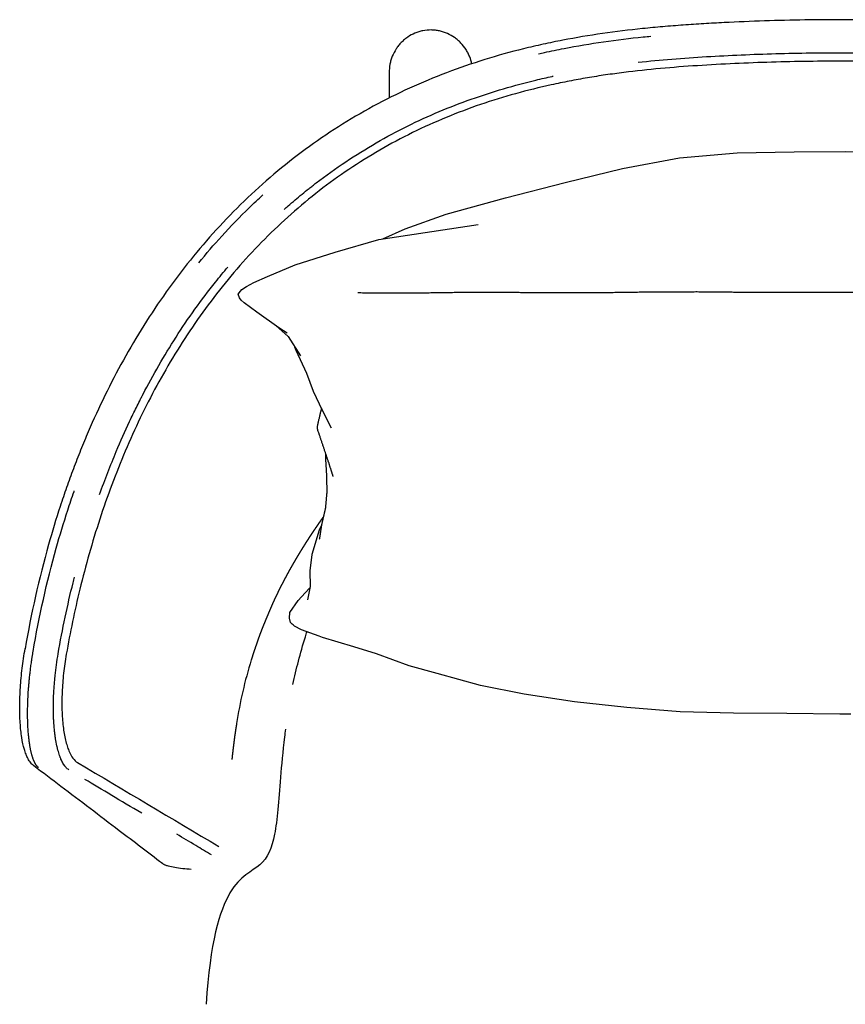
# Model space of a CAD drawing. Header units: millimetres. Extents: x -429 to 783, y -778 to 171.
# Tile 198 of 219: x 304 to 333, y 103 to 138. Entities that reach past the tile are written whole.
import ezdxf

# ---------------------------------------------------------------- set-up
doc = ezdxf.new("R2010")
doc.units = ezdxf.units.MM
doc.layers.get('0').update_dxf_attribs({"true_color": 0x000000})

msp = doc.modelspace()

# ---------------------------------------------------------------- linework, layer by layer
at = {"linetype": 'Continuous', "lineweight": -3}
for points in [[(316.704, 130.55), (317.513, 130.907), (318.975, 131.43), (321.107, 132.019), (323.239, 132.571), (325.301, 133.069), (327.346, 133.458), (329.405, 133.63), (331.45, 133.665), (333.286, 133.678)], [(333.286, 133.678), (335.121, 133.665), (337.166, 133.63), (339.226, 133.458), (341.27, 133.069), (343.332, 132.571), (345.464, 132.019), (347.596, 131.43), (349.059, 130.907), (349.867, 130.55)], [(313.284, 127.162), (312.986, 127.364), (312.188, 127.924), (311.737, 128.256), (311.633, 128.351), (311.573, 128.434), (311.518, 128.565), (311.609, 128.677), (311.656, 128.739), (311.821, 128.846), (312.081, 128.982), (312.573, 129.204), (313.571, 129.62), (314.995, 130.074), (316.562, 130.529), (320.122, 131.061)], [(336.779, 128.626), (329.792, 128.626)], [(312.874, 127.443), (313.313, 127.042), (313.759, 126.357)], [(314.874, 123.757), (314.55, 124.39), (314.219, 125.077), (313.99, 125.718), (313.597, 126.547), (313.56, 126.662)], [(314.509, 120.282), (314.423, 120.106), (314.167, 119.235), (314.093, 118.642), (314.105, 118.079), (314.003, 117.603)], [(333.286, 113.504), (333.087, 113.509), (331.187, 113.528), (329.281, 113.543), (327.364, 113.593), (325.453, 113.748), (323.573, 113.949), (321.779, 114.224), (320.212, 114.536), (318.657, 114.959), (317.65, 115.238), (316.48, 115.662), (315.674, 115.919), (314.54, 116.258), (314.432, 116.298), (313.797, 116.533), (313.542, 116.666), (313.497, 116.705), (313.456, 116.733), (313.395, 116.793), (313.357, 116.943), (313.378, 117.15), (313.674, 117.586), (313.919, 117.86), (314.095, 118.032)], [(333.484, 113.509), (333.286, 113.504)]]:
    msp.add_lwpolyline(points, dxfattribs=at)
for centre, radius, start, end in [((326.759, 110.898), 15.454, 162.8784, 167.2231), ((329.245, 110.334), 18.004, 167.2231, 170.9531)]:
    msp.add_arc(centre, radius, start, end, dxfattribs=at)
for points, degree, knots in [([(333.286, 138.409), (332.802, 138.409), (332.319, 138.405), (331.836, 138.398), (331.353, 138.39), (330.87, 138.379), (330.387, 138.364), (329.904, 138.348), (329.422, 138.329), (328.939, 138.304), (328.698, 138.292), (328.457, 138.279), (328.216, 138.264), (327.97, 138.249), (327.724, 138.233), (327.479, 138.215), (327.233, 138.197), (326.987, 138.178), (326.742, 138.156), (326.502, 138.135), (326.262, 138.113), (326.022, 138.088), (325.542, 138.038), (325.063, 137.98), (324.585, 137.912), (324.108, 137.843), (323.632, 137.765), (323.159, 137.674), (322.922, 137.628), (322.686, 137.58), (322.451, 137.528), (322.216, 137.477), (321.982, 137.422), (321.749, 137.364), (321.282, 137.249), (320.818, 137.12), (320.359, 136.977), (319.9, 136.835), (319.446, 136.678), (318.996, 136.508), (318.548, 136.337), (318.104, 136.152), (317.668, 135.952), (317.227, 135.751), (316.793, 135.535), (316.367, 135.304), (315.941, 135.073), (315.523, 134.827), (315.114, 134.568), (314.71, 134.311), (314.314, 134.04), (313.929, 133.757), (313.543, 133.473), (313.167, 133.176), (312.802, 132.868), (312.437, 132.559), (312.082, 132.238), (311.738, 131.906), (311.394, 131.574), (311.061, 131.231), (310.74, 130.878), (310.418, 130.524), (310.108, 130.161), (309.809, 129.789), (309.509, 129.417), (309.222, 129.036), (308.945, 128.647), (308.666, 128.254), (308.398, 127.853), (308.142, 127.444), (307.886, 127.036), (307.641, 126.621), (307.407, 126.199), (307.176, 125.782), (306.956, 125.359), (306.746, 124.931), (306.537, 124.502), (306.338, 124.069), (306.15, 123.631), (306.056, 123.412), (305.964, 123.192), (305.875, 122.971), (305.787, 122.749), (305.7, 122.527), (305.616, 122.304), (305.533, 122.081), (305.451, 121.857), (305.372, 121.632), (305.294, 121.407), (305.217, 121.182), (305.143, 120.955), (304.995, 120.502), (304.857, 120.046), (304.727, 119.588), (304.381, 118.358), (304.102, 117.111), (303.885, 115.853)], 3, [411.093262, 411.093262, 411.093262, 411.093262, 425.588755, 425.588755, 425.588755, 440.083164, 440.083164, 440.083164, 454.574545, 454.574545, 454.574545, 461.818481, 461.818481, 461.818481, 469.210717, 469.210717, 469.210717, 476.600365, 476.600365, 476.600365, 483.83745, 483.83745, 483.83745, 498.319489, 498.319489, 498.319489, 512.789695, 512.789695, 512.789695, 520.012176, 520.012176, 520.012176, 527.233436, 527.233436, 527.233436, 541.67736, 541.67736, 541.67736, 556.118008, 556.118008, 556.118008, 570.555572, 570.555572, 570.555572, 585.141756, 585.141756, 585.141756, 599.728269, 599.728269, 599.728269, 614.165925, 614.165925, 614.165925, 628.606647, 628.606647, 628.606647, 643.051506, 643.051506, 643.051506, 657.501202, 657.501202, 657.501202, 671.956403, 671.956403, 671.956403, 686.417042, 686.417042, 686.417042, 701.033623, 701.033623, 701.033623, 715.655261, 715.655261, 715.655261, 730.130084, 730.130084, 730.130084, 744.608897, 744.608897, 744.608897, 751.849323, 751.849323, 751.849323, 759.08998, 759.08998, 759.08998, 766.330821, 766.330821, 766.330821, 773.571801, 773.571801, 773.571801, 788.056596, 788.056596, 788.056596, 826.89564, 826.89564, 826.89564, 826.89564]), ([(362.686, 115.853), (362.469, 117.111), (362.19, 118.358), (361.844, 119.588), (361.715, 120.046), (361.576, 120.502), (361.428, 120.955), (361.354, 121.182), (361.278, 121.407), (361.199, 121.632), (361.12, 121.857), (361.039, 122.081), (360.955, 122.304), (360.871, 122.527), (360.785, 122.749), (360.696, 122.971), (360.607, 123.192), (360.515, 123.412), (360.421, 123.631), (360.233, 124.069), (360.034, 124.502), (359.825, 124.931), (359.615, 125.359), (359.395, 125.782), (359.164, 126.199), (358.93, 126.621), (358.686, 127.036), (358.429, 127.444), (358.173, 127.853), (357.905, 128.254), (357.626, 128.647), (357.349, 129.036), (357.062, 129.417), (356.763, 129.789), (356.463, 130.161), (356.153, 130.524), (355.831, 130.878), (355.51, 131.231), (355.177, 131.574), (354.833, 131.906), (354.489, 132.238), (354.134, 132.559), (353.769, 132.868), (353.404, 133.176), (353.028, 133.473), (352.642, 133.757), (352.257, 134.04), (351.861, 134.311), (351.457, 134.568), (351.048, 134.827), (350.63, 135.073), (350.204, 135.304), (349.779, 135.535), (349.344, 135.751), (348.903, 135.952), (348.467, 136.152), (348.024, 136.337), (347.575, 136.508), (347.126, 136.678), (346.671, 136.835), (346.212, 136.977), (345.753, 137.12), (345.289, 137.249), (344.822, 137.364), (344.589, 137.422), (344.355, 137.477), (344.12, 137.528), (343.885, 137.58), (343.649, 137.628), (343.413, 137.674), (342.939, 137.765), (342.463, 137.843), (341.986, 137.912), (341.508, 137.98), (341.029, 138.038), (340.549, 138.088), (340.309, 138.113), (340.069, 138.135), (339.829, 138.156), (339.584, 138.178), (339.338, 138.197), (339.093, 138.215), (338.847, 138.233), (338.601, 138.249), (338.355, 138.264), (338.114, 138.279), (337.873, 138.292), (337.632, 138.304), (337.15, 138.329), (336.667, 138.348), (336.184, 138.364), (335.701, 138.379), (335.218, 138.39), (334.735, 138.398), (334.252, 138.405), (333.769, 138.409), (333.286, 138.409)], 3, [-4.709117, -4.709117, -4.709117, -4.709117, 34.129928, 34.129928, 34.129928, 48.614722, 48.614722, 48.614722, 55.855702, 55.855702, 55.855702, 63.096543, 63.096543, 63.096543, 70.3372, 70.3372, 70.3372, 77.577626, 77.577626, 77.577626, 92.056439, 92.056439, 92.056439, 106.531262, 106.531262, 106.531262, 121.1529, 121.1529, 121.1529, 135.769481, 135.769481, 135.769481, 150.230121, 150.230121, 150.230121, 164.685321, 164.685321, 164.685321, 179.135017, 179.135017, 179.135017, 193.579876, 193.579876, 193.579876, 208.020598, 208.020598, 208.020598, 222.458255, 222.458255, 222.458255, 237.044768, 237.044768, 237.044768, 251.630952, 251.630952, 251.630952, 266.068515, 266.068515, 266.068515, 280.509163, 280.509163, 280.509163, 294.953087, 294.953087, 294.953087, 302.174348, 302.174348, 302.174348, 309.396828, 309.396828, 309.396828, 323.867034, 323.867034, 323.867034, 338.349073, 338.349073, 338.349073, 345.586158, 345.586158, 345.586158, 352.975806, 352.975806, 352.975806, 360.368042, 360.368042, 360.368042, 367.611978, 367.611978, 367.611978, 382.10336, 382.10336, 382.10336, 396.597768, 396.597768, 396.597768, 411.093262, 411.093262, 411.093262, 411.093262]), ([(319.9, 136.829), (319.881, 136.913), (319.857, 136.994), (319.807, 137.118), (319.787, 137.163), (319.742, 137.252), (319.717, 137.296), (319.636, 137.422), (319.575, 137.5), (319.472, 137.608), (319.436, 137.642), (319.36, 137.708), (319.321, 137.738), (319.199, 137.824), (319.113, 137.873), (318.976, 137.934), (318.929, 137.951), (318.835, 137.982), (318.787, 137.995), (318.69, 138.016), (318.641, 138.024), (318.542, 138.036), (318.492, 138.039), (318.342, 138.04), (318.244, 138.031), (318.098, 138.003), (318.049, 137.991), (317.953, 137.962), (317.906, 137.945), (317.769, 137.887), (317.682, 137.84), (317.558, 137.756), (317.518, 137.725), (317.442, 137.661), (317.406, 137.628), (317.337, 137.557), (317.304, 137.52), (317.242, 137.442), (317.213, 137.402), (317.131, 137.276), (317.085, 137.188), (317.029, 137.049), (317.013, 137.002), (316.985, 136.906), (316.973, 136.857), (316.945, 136.711), (316.935, 136.612), (316.935, 136.512)], 3, [-44.36725, -44.36725, -44.36725, -44.36725, -41.816689, -41.816689, -40.323236, -40.323236, -38.829783, -38.829783, -35.842877, -35.842877, -34.349423, -34.349423, -32.85597, -32.85597, -29.869064, -29.869064, -28.375611, -28.375611, -26.882157, -26.882157, -25.388704, -25.388704, -23.895251, -23.895251, -20.908345, -20.908345, -19.414891, -19.414891, -17.921438, -17.921438, -14.934532, -14.934532, -13.441079, -13.441079, -11.947626, -11.947626, -10.454172, -10.454172, -8.960719, -8.960719, -5.973813, -5.973813, -4.48036, -4.48036, -2.986906, -2.986906, 0, 0, 0, 0]), ([(322.289, 137.187), (322.361, 137.204), (322.666, 137.272), (323.44, 137.431), (324.619, 137.627), (325.658, 137.753), (326.225, 137.809), (326.316, 137.818)], 3, [301.582483, 301.582483, 301.582483, 301.582483, 303.792169, 310.947752, 325.297379, 339.683745, 342.403517, 342.403517, 342.403517, 342.403517]), ([(333.286, 137.213), (333.26, 137.213), (333.241, 137.213), (333.195, 137.213), (333.105, 137.213), (332.923, 137.213), (332.768, 137.212), (332.457, 137.21), (332.249, 137.208), (331.627, 137.2), (331.213, 137.191), (329.968, 137.157), (329.138, 137.122), (327.893, 137.047), (327.479, 137.018), (326.662, 136.951), (326.259, 136.913), (325.858, 136.869)], 3, [399.022377, 399.022377, 399.022377, 399.022377, 399.217713, 399.608385, 400.389728, 401.952416, 405.077791, 405.077791, 411.328541, 411.328541, 423.83004, 423.83004, 448.83304, 448.83304, 461.33454, 461.33454, 473.480794, 473.480794, 473.480794, 473.480794]), ([(340.714, 136.869), (340.312, 136.913), (339.909, 136.951), (339.092, 137.018), (338.678, 137.047), (337.433, 137.122), (336.603, 137.157), (335.359, 137.191), (334.944, 137.2), (334.322, 137.208), (334.114, 137.21), (333.803, 137.212), (333.648, 137.213), (333.466, 137.213), (333.376, 137.213), (333.33, 137.213), (333.311, 137.213), (333.286, 137.213)], 3, [324.563959, 324.563959, 324.563959, 324.563959, 336.710214, 336.710214, 349.211714, 349.211714, 374.214713, 374.214713, 386.716213, 386.716213, 392.966963, 392.966963, 396.092338, 397.655025, 398.436369, 398.827041, 399.022377, 399.022377, 399.022377, 399.022377]), ([(333.286, 136.922), (332.404, 136.922), (331.082, 136.904), (329.317, 136.838), (327.988, 136.765), (326.661, 136.663), (325.673, 136.558), (325.019, 136.473), (324.583, 136.412), (324.04, 136.326), (323.391, 136.209), (322.531, 136.031), (321.466, 135.768), (320.208, 135.38), (318.973, 134.916), (317.766, 134.372), (316.6, 133.749), (315.484, 133.052), (314.422, 132.285), (313.415, 131.45), (312.465, 130.552), (311.274, 129.275), (310.201, 127.891), (309.25, 126.424), (308.38, 124.914), (307.628, 123.347), (306.985, 121.734), (306.554, 120.505), (306.173, 119.255), (305.749, 117.643), (305.499, 116.436), (305.363, 115.653)], 3, [455.215249, 455.215249, 455.215249, 455.215249, 481.480546, 494.615864, 507.897831, 521.187743, 534.362454, 537.662117, 540.962669, 547.562067, 554.159009, 560.755236, 573.95567, 587.165407, 600.38172, 613.746541, 627.11536, 640.343023, 653.571417, 666.800038, 680.027721, 693.253639, 719.842447, 733.204294, 746.419093, 772.837138, 786.040255, 799.239507, 812.435335, 825.771596, 849.894907, 849.894907, 849.894907, 849.894907]), ([(361.208, 115.653), (361.072, 116.436), (360.822, 117.643), (360.399, 119.255), (360.017, 120.505), (359.587, 121.734), (358.943, 123.347), (358.191, 124.914), (357.321, 126.424), (356.37, 127.891), (355.297, 129.275), (354.106, 130.552), (353.156, 131.45), (352.149, 132.285), (351.087, 133.052), (349.971, 133.749), (348.805, 134.372), (347.599, 134.916), (346.363, 135.38), (345.106, 135.768), (344.04, 136.031), (343.18, 136.209), (342.531, 136.326), (341.988, 136.412), (341.552, 136.473), (340.898, 136.558), (339.91, 136.663), (338.583, 136.765), (337.254, 136.838), (335.489, 136.904), (334.167, 136.922), (333.286, 136.922)], 3, [60.53559, 60.53559, 60.53559, 60.53559, 84.658901, 97.995162, 111.190991, 124.390242, 137.593359, 164.011404, 177.226203, 190.588051, 217.176858, 230.402776, 243.630459, 256.859081, 270.087474, 283.315137, 296.683956, 310.048778, 323.265091, 336.474827, 349.675261, 356.271489, 362.86843, 369.467829, 372.768381, 376.068043, 389.242754, 402.532667, 415.814633, 428.949951, 455.215249, 455.215249, 455.215249, 455.215249]), ([(313.175, 131.607), (313.222, 131.649), (313.27, 131.692), (313.48, 131.875), (313.644, 132.014), (313.895, 132.22), (314.021, 132.322), (314.171, 132.439), (314.235, 132.489), (314.278, 132.522), (314.299, 132.539), (315.014, 133.087), (315.734, 133.567), (317.209, 134.419), (317.964, 134.791), (319.492, 135.435), (320.265, 135.707), (321.424, 136.049), (321.811, 136.152), (322.39, 136.291), (322.583, 136.335), (322.787, 136.379), (322.798, 136.382), (322.809, 136.384)], 3, [185.179909, 185.179909, 185.179909, 185.179909, 187.044012, 187.044012, 193.278812, 193.278812, 196.396212, 197.954913, 198.734263, 198.734263, 199.513613, 199.513613, 224.452814, 224.452814, 249.392016, 249.392016, 274.331217, 274.331217, 286.800818, 286.800818, 293.035619, 293.035619, 293.390909, 293.390909, 293.390909, 293.390909]), ([(310.112, 129.69), (310.377, 130.017), (310.958, 130.694), (311.736, 131.499), (312.245, 131.977), (312.412, 132.129)], 3, [155.212353, 155.212353, 155.212353, 155.212353, 167.950637, 182.229935, 189.038211, 189.038211, 189.038211, 189.038211]), ([(306.556, 121.381), (306.75, 121.924), (306.95, 122.437), (307.311, 123.299), (307.472, 123.659), (307.713, 124.173), (307.793, 124.34), (307.914, 124.585), (307.974, 124.705), (308.044, 124.843), (308.079, 124.911), (308.097, 124.945), (308.106, 124.962), (308.11, 124.97), (308.112, 124.974), (308.113, 124.976), (308.114, 124.977), (308.472, 125.668), (308.864, 126.352), (309.728, 127.697), (310.199, 128.359), (310.857, 129.181), (311.004, 129.36), (311.155, 129.537)], 3, [58.855864, 58.855864, 58.855864, 58.855864, 74.817605, 74.817605, 87.287206, 87.287206, 93.522006, 93.522006, 96.639406, 98.198106, 98.977456, 99.367131, 99.561969, 99.659388, 99.708097, 99.708097, 99.756806, 99.756806, 124.696008, 124.696008, 149.635209, 149.635209, 156.631038, 156.631038, 156.631038, 156.631038]), ([(329.792, 128.626), (328.902, 128.635), (328.012, 128.644), (327.123, 128.64), (326.233, 128.636), (325.359, 128.625), (324.486, 128.613), (323.627, 128.611), (322.768, 128.608), (321.915, 128.617), (321.063, 128.625), (320.201, 128.623), (319.339, 128.621), (318.456, 128.608), (317.573, 128.596), (316.692, 128.602), (315.81, 128.609)], 2, [69.872915, 69.872915, 69.872915, 70.872915, 70.872915, 71.872915, 71.872915, 72.872915, 72.872915, 73.872915, 73.872915, 74.872915, 74.872915, 75.872915, 75.872915, 76.872915, 76.872915, 77.872915, 77.872915, 77.872915]), ([(314.507, 124.479), (314.425, 124.127), (314.343, 123.775), (314.554, 123.146), (314.764, 122.518), (314.843, 122.27), (314.922, 122.022)], 2, [4.438508, 4.438508, 4.438508, 5, 5, 6, 6, 7, 7, 7]), ([(314.652, 122.853), (314.651, 122.778), (314.65, 122.702), (314.668, 122.398), (314.687, 122.094), (314.694, 121.781), (314.7, 121.467), (314.674, 121.176), (314.648, 120.884), (314.582, 120.604), (314.516, 120.324), (314.474, 120.053), (314.432, 119.782)], 2, [0.704788, 0.704788, 0.704788, 1, 1, 2, 2, 3, 3, 4, 4, 5, 5, 6, 6, 6]), ([(304.172, 115.753), (304.386, 117.001), (304.763, 118.701), (305.335, 120.593), (305.564, 121.274), (305.645, 121.507), (305.649, 121.516)], 3, [64.498658, 64.498658, 64.498658, 64.498658, 103.076962, 117.460787, 124.649752, 124.957649, 124.957649, 124.957649, 124.957649]), ([(314.576, 120.579), (314.57, 120.571), (314.564, 120.563), (314.558, 120.554), (314.551, 120.545), (314.545, 120.536), (314.538, 120.527), (314.532, 120.518), (314.525, 120.509), (314.519, 120.5), (314.512, 120.491), (314.506, 120.481), (314.5, 120.472), (314.493, 120.463), (314.487, 120.454), (314.48, 120.445), (314.474, 120.436), (314.467, 120.427), (314.461, 120.418), (314.455, 120.409), (314.448, 120.4), (314.442, 120.391), (314.435, 120.382), (314.429, 120.373), (314.423, 120.364), (314.416, 120.355), (314.41, 120.346), (314.404, 120.337), (314.398, 120.327), (314.391, 120.318), (314.385, 120.309), (314.379, 120.3), (314.373, 120.291), (314.366, 120.282), (314.36, 120.273), (314.354, 120.264), (314.348, 120.255), (314.342, 120.246), (314.335, 120.237), (314.329, 120.228), (314.323, 120.219), (314.317, 120.21), (314.311, 120.201), (314.305, 120.192), (314.298, 120.183), (314.292, 120.174), (314.286, 120.164), (314.28, 120.155), (314.274, 120.146), (314.268, 120.137), (314.262, 120.128), (314.256, 120.119), (314.25, 120.11), (314.244, 120.101), (314.237, 120.092), (314.231, 120.083), (314.225, 120.074), (314.219, 120.065), (314.213, 120.056), (314.207, 120.047), (314.201, 120.038), (314.195, 120.029), (314.189, 120.02), (314.183, 120.011), (314.177, 120.002), (314.171, 119.992), (314.165, 119.983), (314.158, 119.974), (314.152, 119.965), (314.146, 119.956), (314.14, 119.947), (314.134, 119.938), (314.128, 119.929), (314.122, 119.92), (314.116, 119.911), (314.11, 119.902), (314.104, 119.893), (314.098, 119.884), (314.092, 119.875), (314.086, 119.866), (314.08, 119.857), (314.074, 119.848), (314.068, 119.839), (314.062, 119.83), (314.056, 119.821), (314.05, 119.812), (314.045, 119.802), (314.039, 119.793), (314.033, 119.784), (314.027, 119.775), (314.021, 119.766), (314.015, 119.757), (314.009, 119.748), (314.004, 119.739), (313.998, 119.73), (313.992, 119.721), (313.986, 119.712), (313.98, 119.703), (313.975, 119.694), (313.969, 119.685), (313.963, 119.676), (313.958, 119.667), (313.952, 119.658), (313.946, 119.649), (313.94, 119.64), (313.935, 119.631), (313.929, 119.622), (313.923, 119.613), (313.918, 119.604), (313.912, 119.595), (313.906, 119.586), (313.901, 119.577), (313.895, 119.568), (313.89, 119.559), (313.884, 119.55), (313.878, 119.541), (313.873, 119.532), (313.867, 119.523), (313.861, 119.514), (313.856, 119.505), (313.85, 119.496), (313.845, 119.487), (313.839, 119.478), (313.833, 119.469), (313.828, 119.46), (313.822, 119.451), (313.817, 119.442), (313.811, 119.433), (313.805, 119.424), (313.8, 119.415), (313.794, 119.406), (313.788, 119.397), (313.783, 119.388), (313.777, 119.379), (313.772, 119.37), (313.766, 119.361), (313.761, 119.352), (313.755, 119.343), (313.749, 119.334), (313.744, 119.325), (313.738, 119.316), (313.733, 119.307), (313.727, 119.298), (313.722, 119.289), (313.716, 119.28), (313.711, 119.271), (313.705, 119.262), (313.7, 119.253), (313.694, 119.244), (313.689, 119.235), (313.683, 119.226), (313.678, 119.217), (313.673, 119.208), (313.667, 119.199), (313.662, 119.191), (313.657, 119.182), (313.651, 119.173), (313.646, 119.164), (313.641, 119.155), (313.635, 119.146), (313.63, 119.137), (313.625, 119.128), (313.619, 119.119), (313.614, 119.11), (313.609, 119.101), (313.604, 119.092), (313.598, 119.083), (313.593, 119.074), (313.588, 119.066), (313.583, 119.057), (313.578, 119.048), (313.572, 119.039), (313.567, 119.03), (313.562, 119.021), (313.557, 119.012), (313.552, 119.003), (313.547, 118.994), (313.541, 118.985), (313.536, 118.976), (313.531, 118.968), (313.526, 118.959), (313.521, 118.95), (313.516, 118.941), (313.511, 118.932), (313.505, 118.923), (313.5, 118.914), (313.495, 118.905), (313.49, 118.896), (313.485, 118.887), (313.48, 118.879), (313.475, 118.87), (313.47, 118.861), (313.464, 118.852), (313.459, 118.843), (313.454, 118.834), (313.449, 118.825), (313.444, 118.816), (313.439, 118.807), (313.434, 118.798), (313.429, 118.79), (313.424, 118.781), (313.419, 118.772), (313.413, 118.763), (313.408, 118.754), (313.403, 118.745), (313.398, 118.736), (313.393, 118.727), (313.388, 118.719), (313.383, 118.71), (313.378, 118.701), (313.373, 118.692), (313.368, 118.683), (313.363, 118.674), (313.358, 118.665), (313.353, 118.657), (313.348, 118.648), (313.344, 118.639), (313.339, 118.63), (313.334, 118.621), (313.329, 118.612), (313.324, 118.604), (313.319, 118.595), (313.314, 118.586), (313.31, 118.577), (313.305, 118.568), (313.3, 118.559), (313.295, 118.551), (313.29, 118.542), (313.286, 118.533), (313.281, 118.524), (313.276, 118.515), (313.271, 118.507), (313.267, 118.498), (313.262, 118.489), (313.257, 118.48), (313.253, 118.472), (313.248, 118.463), (313.243, 118.454), (313.239, 118.445), (313.234, 118.437), (313.229, 118.428), (313.225, 118.419), (313.22, 118.41), (313.215, 118.401), (313.211, 118.393), (313.206, 118.384), (313.201, 118.375), (313.197, 118.366), (313.192, 118.358), (313.188, 118.349), (313.183, 118.34), (313.178, 118.331), (313.174, 118.323), (313.169, 118.314), (313.164, 118.305), (313.16, 118.296), (313.155, 118.288), (313.151, 118.279), (313.146, 118.27), (313.141, 118.261), (313.137, 118.253), (313.132, 118.244), (313.128, 118.235), (313.123, 118.226), (313.118, 118.218), (313.114, 118.209), (313.109, 118.2), (313.105, 118.192), (313.1, 118.183), (313.096, 118.174), (313.091, 118.165), (313.086, 118.157), (313.082, 118.148), (313.077, 118.139), (313.073, 118.131), (313.068, 118.122), (313.064, 118.113), (313.06, 118.104), (313.055, 118.096), (313.051, 118.087), (313.046, 118.078), (313.042, 118.07), (313.037, 118.061), (313.033, 118.052), (313.029, 118.044), (313.024, 118.035), (313.02, 118.027), (313.016, 118.018), (313.011, 118.009), (313.007, 118.001), (313.003, 117.992), (312.999, 117.983), (312.994, 117.975), (312.99, 117.966), (312.986, 117.958), (312.982, 117.949), (312.977, 117.94), (312.973, 117.932), (312.969, 117.923), (312.965, 117.915), (312.961, 117.906), (312.956, 117.897), (312.952, 117.889), (312.948, 117.88), (312.944, 117.872), (312.94, 117.863), (312.936, 117.854), (312.931, 117.846), (312.927, 117.837), (312.923, 117.829), (312.919, 117.82), (312.915, 117.811), (312.911, 117.803), (312.906, 117.794), (312.902, 117.786), (312.898, 117.777), (312.894, 117.768), (312.89, 117.76), (312.886, 117.751), (312.881, 117.742), (312.877, 117.734), (312.873, 117.725), (312.869, 117.716), (312.864, 117.707), (312.86, 117.698), (312.856, 117.689), (312.851, 117.68), (312.847, 117.67), (312.843, 117.661), (312.838, 117.652), (312.834, 117.642), (312.829, 117.632), (312.825, 117.622), (312.82, 117.612), (312.815, 117.602), (312.81, 117.592), (312.806, 117.582), (312.801, 117.571), (312.796, 117.56), (312.791, 117.549), (312.786, 117.538), (312.781, 117.527), (312.775, 117.515), (312.77, 117.503), (312.765, 117.491), (312.759, 117.479), (312.754, 117.466), (312.748, 117.454), (312.743, 117.441), (312.737, 117.427), (312.731, 117.414), (312.725, 117.4), (312.719, 117.387), (312.713, 117.372), (312.707, 117.358), (312.701, 117.344), (312.694, 117.329), (312.688, 117.314), (312.682, 117.299), (312.675, 117.284), (312.669, 117.269), (312.662, 117.254), (312.656, 117.238), (312.649, 117.222), (312.642, 117.207), (312.636, 117.191), (312.629, 117.175), (312.622, 117.159), (312.615, 117.143), (312.609, 117.126), (312.602, 117.11), (312.595, 117.094), (312.588, 117.077), (312.581, 117.061), (312.574, 117.044), (312.567, 117.028), (312.56, 117.011), (312.553, 116.994), (312.546, 116.978), (312.539, 116.961), (312.532, 116.944), (312.525, 116.928), (312.518, 116.911), (312.512, 116.895), (312.505, 116.878), (312.498, 116.861), (312.491, 116.845), (312.484, 116.828), (312.477, 116.811), (312.47, 116.795), (312.463, 116.778), (312.456, 116.762), (312.449, 116.745), (312.443, 116.728), (312.436, 116.712), (312.429, 116.695), (312.422, 116.679), (312.416, 116.662), (312.409, 116.646), (312.402, 116.629), (312.396, 116.613), (312.389, 116.596), (312.382, 116.58), (312.376, 116.563), (312.369, 116.547), (312.363, 116.53), (312.357, 116.514), (312.35, 116.498), (312.344, 116.481), (312.338, 116.465), (312.331, 116.449), (312.325, 116.432), (312.319, 116.416), (312.313, 116.4), (312.307, 116.384), (312.301, 116.368), (312.295, 116.351), (312.289, 116.335), (312.283, 116.319), (312.278, 116.303), (312.272, 116.287), (312.266, 116.271), (312.26, 116.255), (312.255, 116.239), (312.249, 116.223), (312.243, 116.207), (312.238, 116.191), (312.232, 116.175), (312.226, 116.159), (312.221, 116.143), (312.215, 116.127), (312.21, 116.111), (312.204, 116.095), (312.199, 116.079), (312.194, 116.063), (312.188, 116.047), (312.183, 116.031), (312.177, 116.015), (312.172, 115.999), (312.166, 115.984), (312.161, 115.968), (312.156, 115.952), (312.15, 115.936), (312.145, 115.92), (312.139, 115.904), (312.134, 115.888), (312.129, 115.872), (312.123, 115.857), (312.118, 115.841), (312.112, 115.825), (312.107, 115.809), (312.102, 115.793), (312.096, 115.777), (312.091, 115.761), (312.086, 115.746), (312.08, 115.73), (312.075, 115.714), (312.07, 115.698), (312.065, 115.682), (312.06, 115.667), (312.054, 115.651), (312.049, 115.635), (312.044, 115.62), (312.039, 115.604), (312.034, 115.588), (312.029, 115.573), (312.024, 115.557), (312.019, 115.541), (312.014, 115.526), (312.009, 115.51), (312.004, 115.494), (311.999, 115.479), (311.994, 115.463), (311.992, 115.456), (311.989, 115.448)], 2, [-2979.909272, -2979.909272, -2979.909272, -2979.031191, -2979.031191, -2978.031191, -2978.031191, -2977.031191, -2977.031191, -2976.031191, -2976.031191, -2975.031191, -2975.031191, -2974.031191, -2974.031191, -2973.031191, -2973.031191, -2972.031191, -2972.031191, -2971.031191, -2971.031191, -2970.031191, -2970.031191, -2969.031191, -2969.031191, -2968.031191, -2968.031191, -2967.031191, -2967.031191, -2966.031191, -2966.031191, -2965.031191, -2965.031191, -2964.031191, -2964.031191, -2963.031191, -2963.031191, -2962.031191, -2962.031191, -2961.031191, -2961.031191, -2960.031191, -2960.031191, -2959.031191, -2959.031191, -2958.031191, -2958.031191, -2957.031191, -2957.031191, -2956.031191, -2956.031191, -2955.031191, -2955.031191, -2954.031191, -2954.031191, -2953.031191, -2953.031191, -2952.031191, -2952.031191, -2951.031191, -2951.031191, -2950.031191, -2950.031191, -2949.031191, -2949.031191, -2948.031191, -2948.031191, -2947.031191, -2947.031191, -2946.031191, -2946.031191, -2945.031191, -2945.031191, -2944.031191, -2944.031191, -2943.031191, -2943.031191, -2942.031191, -2942.031191, -2941.031191, -2941.031191, -2940.031191, -2940.031191, -2939.031191, -2939.031191, -2938.031191, -2938.031191, -2937.031191, -2937.031191, -2936.031191, -2936.031191, -2935.031191, -2935.031191, -2934.031191, -2934.031191, -2933.031191, -2933.031191, -2932.031191, -2932.031191, -2931.031191, -2931.031191, -2930.031191, -2930.031191, -2929.031191, -2929.031191, -2928.031191, -2928.031191, -2927.031191, -2927.031191, -2926.031191, -2926.031191, -2925.031191, -2925.031191, -2924.031191, -2924.031191, -2923.031191, -2923.031191, -2922.031191, -2922.031191, -2921.031191, -2921.031191, -2920.031191, -2920.031191, -2919.031191, -2919.031191, -2918.031191, -2918.031191, -2917.031191, -2917.031191, -2916.031191, -2916.031191, -2915.031191, -2915.031191, -2914.031191, -2914.031191, -2913.031191, -2913.031191, -2912.031191, -2912.031191, -2911.031191, -2911.031191, -2910.031191, -2910.031191, -2909.031191, -2909.031191, -2908.031191, -2908.031191, -2907.031191, -2907.031191, -2906.031191, -2906.031191, -2905.031191, -2905.031191, -2904.031191, -2904.031191, -2903.031191, -2903.031191, -2902.031191, -2902.031191, -2901.031191, -2901.031191, -2900.031191, -2900.031191, -2899.031191, -2899.031191, -2898.031191, -2898.031191, -2897.031191, -2897.031191, -2896.031191, -2896.031191, -2895.031191, -2895.031191, -2894.031191, -2894.031191, -2893.031191, -2893.031191, -2892.031191, -2892.031191, -2891.031191, -2891.031191, -2890.031191, -2890.031191, -2889.031191, -2889.031191, -2888.031191, -2888.031191, -2887.031191, -2887.031191, -2886.031191, -2886.031191, -2885.031191, -2885.031191, -2884.031191, -2884.031191, -2883.031191, -2883.031191, -2882.031191, -2882.031191, -2881.031191, -2881.031191, -2880.031191, -2880.031191, -2879.031191, -2879.031191, -2878.031191, -2878.031191, -2877.031191, -2877.031191, -2876.031191, -2876.031191, -2875.031191, -2875.031191, -2874.031191, -2874.031191, -2873.031191, -2873.031191, -2872.031191, -2872.031191, -2871.031191, -2871.031191, -2870.031191, -2870.031191, -2869.031191, -2869.031191, -2868.031191, -2868.031191, -2867.031191, -2867.031191, -2866.031191, -2866.031191, -2865.031191, -2865.031191, -2864.031191, -2864.031191, -2863.031191, -2863.031191, -2862.031191, -2862.031191, -2861.031191, -2861.031191, -2860.031191, -2860.031191, -2859.031191, -2859.031191, -2858.031191, -2858.031191, -2857.031191, -2857.031191, -2856.031191, -2856.031191, -2855.031191, -2855.031191, -2854.031191, -2854.031191, -2853.031191, -2853.031191, -2852.031191, -2852.031191, -2851.031191, -2851.031191, -2850.031191, -2850.031191, -2849.031191, -2849.031191, -2848.031191, -2848.031191, -2847.031191, -2847.031191, -2846.031191, -2846.031191, -2845.031191, -2845.031191, -2844.031191, -2844.031191, -2843.031191, -2843.031191, -2842.031191, -2842.031191, -2841.031191, -2841.031191, -2840.031191, -2840.031191, -2839.031191, -2839.031191, -2838.031191, -2838.031191, -2837.031191, -2837.031191, -2836.031191, -2836.031191, -2835.031191, -2835.031191, -2834.031191, -2834.031191, -2833.031191, -2833.031191, -2832.031191, -2832.031191, -2831.031191, -2831.031191, -2830.031191, -2830.031191, -2829.031191, -2829.031191, -2828.031191, -2828.031191, -2827.031191, -2827.031191, -2826.031191, -2826.031191, -2825.031191, -2825.031191, -2824.031191, -2824.031191, -2823.031191, -2823.031191, -2822.031191, -2822.031191, -2821.031191, -2821.031191, -2820.031191, -2820.031191, -2819.031191, -2819.031191, -2818.031191, -2818.031191, -2817.031191, -2817.031191, -2816.031191, -2816.031191, -2815.031191, -2815.031191, -2814.031191, -2814.031191, -2813.031191, -2813.031191, -2812.031191, -2812.031191, -2811.031191, -2811.031191, -2810.031191, -2810.031191, -2809.031191, -2809.031191, -2808.031191, -2808.031191, -2807.031191, -2807.031191, -2806.031191, -2806.031191, -2805.031191, -2805.031191, -2804.031191, -2804.031191, -2803.031191, -2803.031191, -2802.031191, -2802.031191, -2801.031191, -2801.031191, -2800.031191, -2800.031191, -2799.031191, -2799.031191, -2798.031191, -2798.031191, -2797.031191, -2797.031191, -2796.031191, -2796.031191, -2795.031191, -2795.031191, -2794.031191, -2794.031191, -2793.031191, -2793.031191, -2792.031191, -2792.031191, -2791.031191, -2791.031191, -2790.031191, -2790.031191, -2789.031191, -2789.031191, -2788.031191, -2788.031191, -2787.031191, -2787.031191, -2786.031191, -2786.031191, -2785.031191, -2785.031191, -2784.031191, -2784.031191, -2783.031191, -2783.031191, -2782.031191, -2782.031191, -2781.031191, -2781.031191, -2780.031191, -2780.031191, -2779.031191, -2779.031191, -2778.031191, -2778.031191, -2777.031191, -2777.031191, -2776.031191, -2776.031191, -2775.031191, -2775.031191, -2774.031191, -2774.031191, -2773.031191, -2773.031191, -2772.031191, -2772.031191, -2771.031191, -2771.031191, -2770.031191, -2770.031191, -2769.031191, -2769.031191, -2768.031191, -2768.031191, -2767.031191, -2767.031191, -2766.031191, -2766.031191, -2765.031191, -2765.031191, -2764.031191, -2764.031191, -2763.031191, -2763.031191, -2762.031191, -2762.031191, -2761.031191, -2761.031191, -2760.031191, -2760.031191, -2759.031191, -2759.031191, -2758.031191, -2758.031191, -2757.031191, -2757.031191, -2756.031191, -2756.031191, -2755.031191, -2755.031191, -2754.031191, -2754.031191, -2753.031191, -2753.031191, -2752.031191, -2752.031191, -2751.031191, -2751.031191, -2750.031191, -2750.031191, -2749.031191, -2749.031191, -2748.031191, -2748.031191, -2747.031191, -2747.031191, -2746.031191, -2746.031191, -2745.031191, -2745.031191, -2744.031191, -2744.031191, -2743.525142, -2743.525142, -2743.525142]), ([(305.07, 115.666), (305.226, 116.567), (305.406, 117.415), (305.621, 118.281), (305.639, 118.351), (305.656, 118.421)], 3, [0, 0, 0, 0, 24.939202, 24.939202, 27.157814, 27.157814, 27.157814, 27.157814]), ([(313.488, 114.572), (313.603, 115.118), (313.763, 115.747), (313.973, 116.4), (313.993, 116.46)], 3, [-0.4743966, -0.4743966, -0.4743966, -0.4743966, -0.25, -0.2272894, -0.2272894, -0.2272894, -0.2272894]), ([(304.202, 111.648), (304.16, 111.68), (304.123, 111.717), (304.09, 111.757), (304.052, 111.803), (304.019, 111.854), (303.99, 111.908), (303.964, 111.957), (303.94, 112.009), (303.897, 112.121), (303.877, 112.18), (303.859, 112.242), (303.822, 112.37), (303.791, 112.512), (303.766, 112.671), (303.741, 112.83), (303.722, 113.005), (303.71, 113.195), (303.698, 113.383), (303.692, 113.585), (303.693, 113.799), (303.694, 114.008), (303.702, 114.229), (303.717, 114.459), (303.732, 114.682), (303.753, 114.912), (303.782, 115.148), (303.809, 115.379), (303.844, 115.615), (303.885, 115.853)], 3, [267.780728, 267.780728, 267.780728, 267.780728, 271.487077, 271.487077, 271.487077, 275.84427, 275.84427, 275.84427, 279.771496, 279.771496, 283.680689, 283.680689, 283.680689, 291.616929, 291.616929, 291.616929, 299.573911, 299.573911, 299.573911, 307.458615, 307.458615, 307.458615, 315.183524, 315.183524, 315.183524, 322.677967, 322.677967, 322.677967, 330.020854, 330.020854, 330.020854, 330.020854]), ([(305.453, 111.509), (305.414, 111.533), (305.38, 111.564), (305.339, 111.61), (305.326, 111.625), (305.309, 111.647), (305.304, 111.654), (305.297, 111.664), (305.293, 111.669), (305.289, 111.675), (305.287, 111.678), (305.286, 111.679), (305.286, 111.68), (305.285, 111.68), (305.285, 111.68), (305.285, 111.681), (305.285, 111.681), (305.256, 111.723), (305.23, 111.77), (305.194, 111.844), (305.182, 111.869), (305.166, 111.907), (305.161, 111.92), (305.153, 111.939), (305.149, 111.948), (305.145, 111.96), (305.143, 111.965), (305.142, 111.968), (305.141, 111.969), (305.141, 111.97), (305.141, 111.97), (305.117, 112.033), (305.096, 112.098), (305.067, 112.199), (305.058, 112.234), (305.045, 112.286), (305.039, 112.312), (305.032, 112.343), (305.028, 112.359), (305.027, 112.366), (305.026, 112.37), (305.025, 112.372), (305.025, 112.373), (305.025, 112.373), (305.008, 112.454), (304.992, 112.536), (304.972, 112.664), (304.966, 112.707), (304.957, 112.772), (304.953, 112.805), (304.948, 112.843), (304.946, 112.862), (304.945, 112.872), (304.944, 112.876), (304.944, 112.879), (304.944, 112.88), (304.933, 112.977), (304.925, 113.076), (304.915, 113.226), (304.912, 113.277), (304.908, 113.353), (304.906, 113.391), (304.905, 113.436), (304.904, 113.459), (304.904, 113.47), (304.904, 113.475), (304.904, 113.478), (304.904, 113.48), (304.9, 113.591), (304.899, 113.702), (304.901, 113.872), (304.902, 113.929), (304.904, 114.015), (304.905, 114.058), (304.907, 114.108), (304.908, 114.134), (304.908, 114.144), (304.909, 114.152), (304.909, 114.155), (304.914, 114.278), (304.921, 114.4), (304.935, 114.584), (304.94, 114.646), (304.949, 114.739), (304.953, 114.785), (304.958, 114.832), (304.961, 114.863), (304.962, 114.879), (304.991, 115.146), (305.026, 115.405), (305.07, 115.666)], 3, [-64.381728, -64.381728, -64.381728, -64.381728, -60.35787, -60.35787, -58.345941, -58.345941, -57.339977, -57.339977, -56.836994, -56.585503, -56.459758, -56.396885, -56.365449, -56.34973, -56.341871, -56.341871, -56.334012, -56.334012, -52.310154, -52.310154, -50.298225, -50.298225, -49.292261, -49.292261, -48.789278, -48.537787, -48.412042, -48.349169, -48.317733, -48.317733, -48.286296, -48.286296, -44.262438, -44.262438, -42.250509, -42.250509, -41.244545, -40.741562, -40.490071, -40.364326, -40.301453, -40.270017, -40.270017, -40.23858, -40.23858, -36.214722, -36.214722, -34.202793, -34.202793, -33.196829, -32.693846, -32.442355, -32.31661, -32.253737, -32.253737, -32.190864, -32.190864, -28.167006, -28.167006, -26.155077, -26.155077, -25.149113, -24.64613, -24.394639, -24.268894, -24.206021, -24.206021, -24.143148, -24.143148, -20.11929, -20.11929, -18.107361, -18.107361, -17.101397, -16.598414, -16.346923, -16.221178, -16.221178, -16.095432, -16.095432, -12.071574, -12.071574, -10.059645, -10.059645, -9.053681, -8.550698, -8.550698, -8.047716, -8.047716, 0, 0, 0, 0]), ([(305.363, 115.653), (305.323, 115.423), (305.256, 114.956), (305.203, 114.276), (305.199, 113.631), (305.242, 113.05), (305.315, 112.64), (305.39, 112.364), (305.475, 112.129), (305.597, 111.908), (305.707, 111.803), (305.764, 111.769)], 3, [849.894907, 849.894907, 849.894907, 849.894907, 857.071992, 864.528949, 872.186962, 879.997823, 887.838601, 891.72335, 895.576691, 903.139622, 910.430497, 910.430497, 910.430497, 910.430497]), ([(311.465, 113.165), (311.464, 113.155), (311.462, 113.144), (311.46, 113.131), (311.458, 113.118), (311.456, 113.105), (311.454, 113.092), (311.452, 113.079), (311.449, 113.066), (311.447, 113.053), (311.445, 113.04), (311.443, 113.027), (311.441, 113.014), (311.439, 113.001), (311.437, 112.988), (311.435, 112.975), (311.433, 112.962), (311.431, 112.949), (311.429, 112.936), (311.427, 112.923), (311.425, 112.91), (311.423, 112.897), (311.421, 112.884), (311.419, 112.871), (311.417, 112.858), (311.415, 112.846), (311.413, 112.833), (311.412, 112.82), (311.41, 112.807), (311.408, 112.795), (311.406, 112.782), (311.404, 112.769), (311.402, 112.757), (311.401, 112.744), (311.399, 112.732), (311.397, 112.719), (311.395, 112.707), (311.394, 112.694), (311.392, 112.682), (311.39, 112.669), (311.388, 112.657), (311.387, 112.644), (311.385, 112.632), (311.384, 112.62), (311.382, 112.607), (311.38, 112.595), (311.379, 112.583), (311.377, 112.571), (311.376, 112.559), (311.374, 112.546), (311.373, 112.534), (311.371, 112.522), (311.369, 112.51), (311.368, 112.498), (311.366, 112.486), (311.365, 112.474), (311.364, 112.461), (311.362, 112.449), (311.361, 112.437), (311.359, 112.425), (311.358, 112.413), (311.356, 112.401), (311.355, 112.389), (311.353, 112.377), (311.352, 112.365), (311.35, 112.353), (311.349, 112.341), (311.347, 112.329), (311.346, 112.317), (311.345, 112.305), (311.343, 112.293), (311.342, 112.281), (311.34, 112.269), (311.339, 112.257), (311.337, 112.245), (311.336, 112.233), (311.335, 112.222), (311.333, 112.21), (311.332, 112.198), (311.33, 112.186), (311.329, 112.174), (311.328, 112.162), (311.326, 112.15), (311.325, 112.139), (311.323, 112.127), (311.322, 112.115), (311.321, 112.103), (311.319, 112.091), (311.318, 112.08), (311.317, 112.068), (311.315, 112.056), (311.314, 112.045), (311.313, 112.033), (311.312, 112.022), (311.31, 112.01), (311.309, 111.998), (311.308, 111.987)], 2, [-2720.085651, -2720.085651, -2720.085651, -2719.286192, -2719.286192, -2718.286192, -2718.286192, -2717.286192, -2717.286192, -2716.286192, -2716.286192, -2715.286192, -2715.286192, -2714.286192, -2714.286192, -2713.286192, -2713.286192, -2712.286192, -2712.286192, -2711.286192, -2711.286192, -2710.286192, -2710.286192, -2709.286192, -2709.286192, -2708.286192, -2708.286192, -2707.286192, -2707.286192, -2706.286192, -2706.286192, -2705.286192, -2705.286192, -2704.286192, -2704.286192, -2703.286192, -2703.286192, -2702.286192, -2702.286192, -2701.286192, -2701.286192, -2700.286192, -2700.286192, -2699.286192, -2699.286192, -2698.286192, -2698.286192, -2697.286192, -2697.286192, -2696.286192, -2696.286192, -2695.286192, -2695.286192, -2694.286192, -2694.286192, -2693.286192, -2693.286192, -2692.286192, -2692.286192, -2691.286192, -2691.286192, -2690.286192, -2690.286192, -2689.286192, -2689.286192, -2688.286192, -2688.286192, -2687.286192, -2687.286192, -2686.286192, -2686.286192, -2685.286192, -2685.286192, -2684.286192, -2684.286192, -2683.286192, -2683.286192, -2682.286192, -2682.286192, -2681.286192, -2681.286192, -2680.286192, -2680.286192, -2679.286192, -2679.286192, -2678.286192, -2678.286192, -2677.286192, -2677.286192, -2676.286192, -2676.286192, -2675.286192, -2675.286192, -2674.286192, -2674.286192, -2673.286192, -2673.286192, -2672.286192, -2672.286192, -2672.286192]), ([(313.217, 112.963), (313.204, 112.87), (313.126, 112.244), (313.077, 111.676), (313.042, 111.242)], 3, [0.7071249, 0.7071249, 0.7071249, 0.7071249, 0.75, 1, 1, 1, 1]), ([(311.308, 111.987), (311.307, 111.976), (311.305, 111.964), (311.304, 111.953), (311.303, 111.941), (311.302, 111.93), (311.301, 111.918)], 2, [-2672.286192, -2672.286192, -2672.286192, -2671.282023, -2671.282023, -2670.277854, -2670.277854, -2669.273685, -2669.273685, -2669.273685]), ([(308.805, 108.15), (308.29, 108.542), (307.775, 108.933), (307.26, 109.325), (306.562, 109.855), (305.864, 110.385), (305.166, 110.916), (304.845, 111.16), (304.523, 111.404), (304.202, 111.648)], 3, [13.492684, 13.492684, 13.492684, 13.492684, 98.878387, 98.878387, 98.878387, 214.518556, 214.518556, 214.518556, 267.780728, 267.780728, 267.780728, 267.780728]), ([(311.301, 111.918), (311.3, 111.907), (311.298, 111.896), (311.297, 111.885), (311.296, 111.873)], 2, [-2669.273685, -2669.273685, -2669.273685, -2668.274819, -2668.274819, -2667.274819, -2667.274819, -2667.274819]), ([(310.571, 108.455), (310.378, 108.571), (310.189, 108.683), (309.772, 108.932), (309.547, 109.067), (309.328, 109.197)], 3, [42.557779, 42.557779, 42.557779, 42.557779, 66.263885, 66.263885, 96.02117, 96.02117, 96.02117, 96.02117]), ([(309.838, 107.935), (309.735, 107.942), (309.633, 107.952), (309.536, 107.963), (309.434, 107.975), (309.338, 107.988), (309.252, 108.003), (309.163, 108.018), (309.088, 108.035), (309.02, 108.054), (308.983, 108.064), (308.95, 108.075), (308.907, 108.092), (308.896, 108.097), (308.879, 108.105), (308.872, 108.108), (308.853, 108.119), (308.84, 108.126), (308.82, 108.14), (308.812, 108.145), (308.805, 108.15)], 3, [0, 0, 0, 0, 3.100729, 3.100729, 3.100729, 6.34181, 6.34181, 6.34181, 9.669848, 9.669848, 9.669848, 11.48405, 11.48405, 12.06842, 12.06842, 12.435617, 12.435617, 13.123607, 13.123607, 13.492684, 13.492684, 13.492684, 13.492684])]:
    msp.add_open_spline(points, degree=degree, knots=knots, dxfattribs=at)
for points, degree in [([(316.935, 136.512), (316.935, 136.056), (316.935, 135.601)], 2), ([(305.764, 111.769), (307.454, 110.765), (309.143, 109.761), (310.831, 108.758)], 3), ([(313.042, 111.242), (312.971, 110.374), (312.88, 109.045), (312.579, 108.343), (312.298, 108.1)], 3), ([(308.066, 109.95), (307.311, 110.401), (306.632, 110.805), (306.03, 111.164)], 3), ([(312.298, 108.1), (312.017, 107.858), (311.194, 107.591), (310.514, 105.333), (310.377, 103.099)], 3), ([(309.838, 107.938), (309.84, 107.937), (309.842, 107.937), (309.844, 107.937)], 3)]:
    msp.add_open_spline(points, degree=degree, dxfattribs=at)
for points, weights in [([(303.885, 115.853), (303.886, 115.858), (303.893, 115.862)], [1, 0.994630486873, 1]), ([(309.838, 107.938), (309.838, 107.935), (309.838, 107.935)], [0.908720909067, 0.926752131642, 0.949023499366]), ([(309.838, 107.935), (309.838, 107.935), (309.838, 107.938)], [0.949023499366, 0.972213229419, 1])]:
    msp.add_rational_spline(points, weights, degree=2, dxfattribs=at)
msp.add_rational_spline([(304.36, 111.59), (304.314, 111.627), (304.228, 111.743), (304.119, 112.039), (304.036, 112.455), (303.984, 112.983), (303.969, 113.603), (303.994, 114.287), (304.06, 115.009), (304.131, 115.505), (304.172, 115.753)], [1.00000000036, 1.00000000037, 1.00000000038, 1.00000000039, 1.0000000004, 1.00000000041, 1.00000000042, 1.00000000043, 1.00000000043, 1.00000000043, 1.00000000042], degree=3, knots=[0, 0, 0, 0, 8.123025, 16.192785, 24.430702, 32.72067, 40.947805, 49.011733, 56.834803, 64.498658, 64.498658, 64.498658, 64.498658], dxfattribs=at)

doc.saveas('drawing.dxf')
